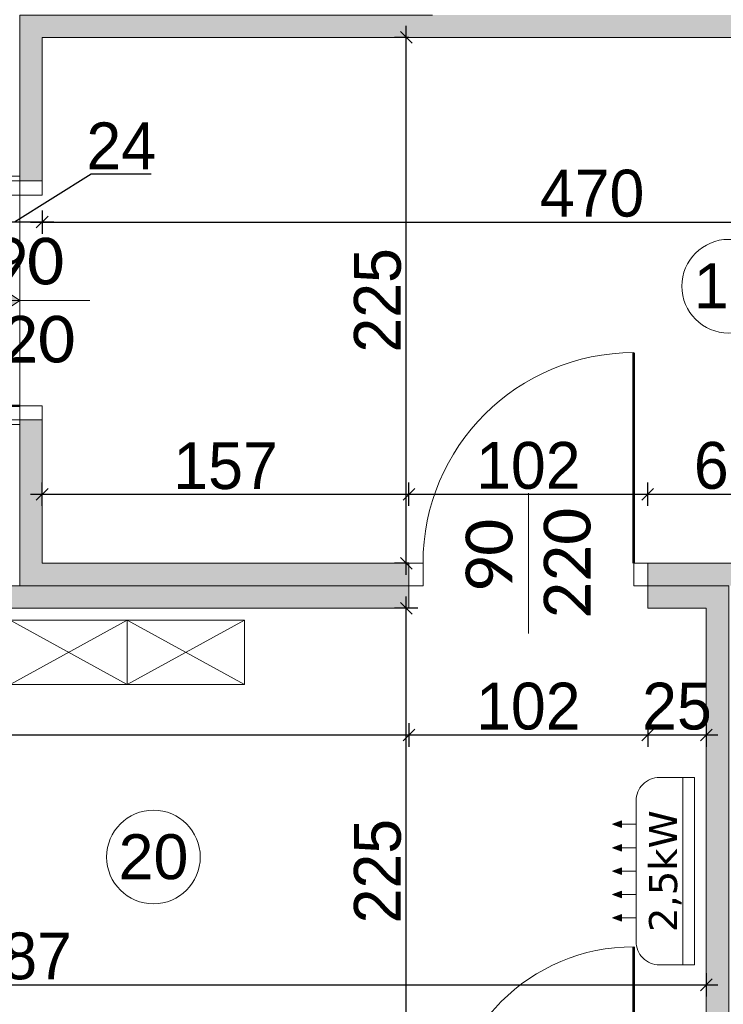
# Model space of a CAD drawing. Header units: millimetres. Extents: x 1962 to 3194, y -795 to -219.
# Tile 133 of 256: x 2518.62 to 2521.63, y -550.81 to -546.61. Entities that reach past the tile are written whole.
import ezdxf

# ---------------------------------------------------------------- set-up
doc = ezdxf.new("R2010")
doc.units = ezdxf.units.MM
doc.layers.get('0').update_dxf_attribs({"lineweight": 5})
doc.layers.get('Defpoints').update_dxf_attribs({"lineweight": 9})
for name, color, linetype, lineweight in [('A_hatch nawierzchnia', 253, 'Continuous', 9), ('A_obiekty kontenery', 152, 'Continuous', 9), ('A_obiekty kontenery elewacja', 62, 'Continuous', 9), ('A_wymiary detale', 82, 'Continuous', 9), ('A_wyposażenie meble', 123, 'Continuous', 9), ('A_wyposażenie stolarka', 16, 'Continuous', 9), ('A_wyposażenie wentylacja i klimatyzacja', 95, 'Continuous', 9)]:
    doc.layers.add(name, color=color, linetype=linetype, lineweight=lineweight)
doc.styles.get("Standard").update_dxf_attribs({"font": 'arial.ttf'})
doc.styles.add('wymiary pzt', font='txt')
doc.dimstyles.new('wymiary detale', dxfattribs={"dimtxt": 0.2, "dimasz": 0.05, "dimexe": 0.05, "dimexo": 0, "dimgap": 0.02, "dimtad": 1, "dimdec": 0, "dimlfac": 100, "dimzin": 0, "dimtxsty": 'wymiary pzt', "dimblk": 'OBLIQUE', "dimcen": 0.1, "dimdle": 0.05, "dimadec": 1, "dimazin": 0, "dimtfac": 1, "dimtmove": 0, "dimatfit": 3, "dimfxl": 0, "dimarcsym": 0})

# ---------------------------------------------------------------- blocks, each defined once
blk = doc.blocks.new('zw$D077')
at = {"layer": 'A_hatch nawierzchnia'}
blk.add_line((0, 0.275), (-0.5, 0.275), dxfattribs=at)
at = {"layer": 'A_wyposażenie meble'}
for p, q in [((-0.5, 0.275), (0, 0)), ((0, 0.275), (-0.5, 0))]:
    blk.add_line(p, q, dxfattribs=at)
blk.add_lwpolyline([(-0.5, 0), (0, 0), (0, 0.275), (-0.5, 0.275)], close=True, dxfattribs=at)
blk = doc.blocks.new('zw$5ED3')
at = {"layer": 'A_wyposażenie stolarka'}
blk.add_line((-0.46, -0.3), (-0.46, 0.3), dxfattribs=at)
at = {"layer": 'A_wyposażenie stolarka', "const_width": 0.01}
blk.add_lwpolyline([(-0.06, 0), (-0.06, 0.8)], dxfattribs=at)
at = {"layer": 'A_wyposażenie stolarka'}
for points in [[(-0.92, -0.096), (-0.86, -0.096), (-0.86, 0), (-0.92, 0)], [(-0.06, -0.096), (0, -0.096), (0, 0), (-0.06, 0)]]:
    blk.add_lwpolyline(points, close=True, dxfattribs=at)
blk.add_arc((-0.06, 0), 0.8, 90, 180, dxfattribs=at)
at = {"layer": 'A_wyposażenie stolarka', "insert": (-0.46, 0), "char_height": 0.2, "width": 0.488349, "attachment_point": 5, "rotation": 90, "style": 'wymiary pzt'}
blk.add_mtext('{\\fCalibri|b0|i0|c238|p34;\\W0.90929; }{\\fCalibri|b0|i0|c238|p34;80}\\P{\\fCalibri|b0|i0|c238|p34;200}', dxfattribs=at)
blk = doc.blocks.new('zw$1140')
at = {"layer": 'A_wyposażenie stolarka'}
blk.add_line((-0.3, 0.51), (0.3, 0.51), dxfattribs=at)
for points in [[(0, 1.02), (0, 0.96), (0.096, 0.96), (0.096, 1.02)], [(0, 0.06), (0, 0), (0.096, 0), (0.096, 0.06)]]:
    blk.add_lwpolyline(points, close=True, dxfattribs=at)
at = {"layer": 'A_wyposażenie stolarka', "const_width": 0.01}
blk.add_lwpolyline([(0, 0.06), (-0.9, 0.06)], dxfattribs=at)
at = {"layer": 'A_wyposażenie stolarka'}
blk.add_arc((0, 0.06), 0.9, 90, 180, dxfattribs=at)
at = {"layer": 'A_wyposażenie stolarka', "insert": (0, 0.51), "char_height": 0.2, "width": 0.488349, "attachment_point": 5, "style": 'wymiary pzt'}
blk.add_mtext('{\\fCalibri|b0|i0|c238|p34;\\W0.90929; }{\\fCalibri|b0|i0|c238|p34;90}\\P{\\fCalibri|b0|i0|c238|p34;220}', dxfattribs=at)
blk = doc.blocks.new('zw$457')
at = {"layer": 'A_wyposażenie stolarka'}
blk.add_line((-0.51, 0.3), (-0.51, -0.3), dxfattribs=at)
at = {"layer": 'A_wyposażenie stolarka', "const_width": 0.01}
blk.add_lwpolyline([(-0.06, 0), (-0.06, 0.9)], dxfattribs=at)
at = {"layer": 'A_wyposażenie stolarka'}
for points in [[(-0.96, 0), (-1.02, 0), (-1.02, -0.096), (-0.96, -0.096)], [(0, 0), (-0.06, 0), (-0.06, -0.096), (0, -0.096)]]:
    blk.add_lwpolyline(points, close=True, dxfattribs=at)
blk.add_arc((-0.06, 0), 0.9, 90, 180, dxfattribs=at)
at = {"layer": 'A_wyposażenie stolarka', "insert": (-0.51, 0), "char_height": 0.2, "width": 0.488349, "attachment_point": 5, "rotation": 90, "style": 'wymiary pzt'}
blk.add_mtext('{\\fCalibri|b0|i0|c238|p34;\\W0.90929; }{\\fCalibri|b0|i0|c238|p34;90}\\P{\\fCalibri|b0|i0|c238|p34;220}', dxfattribs=at)
blk = doc.blocks.new('zw$3A12')
at = {"layer": 'A_wyposażenie wentylacja i klimatyzacja'}
h = blk.add_hatch(color=256, dxfattribs=at)
h.dxf.hatch_style = 1
h.paths.add_polyline_path([(-0.2142, 0.3114), (-0.2, 0.3114), (-0.1858, 0.3114), (-0.2, 0.35)])
h = blk.add_hatch(color=256, dxfattribs=at)
h.dxf.hatch_style = 1
h.paths.add_polyline_path([(-0.1142, 0.3114), (-0.1, 0.3114), (-0.0858, 0.3114), (-0.1, 0.35)])
h = blk.add_hatch(color=256, dxfattribs=at)
h.dxf.hatch_style = 1
h.paths.add_polyline_path([(-0.0142, 0.3114), (0, 0.3114), (0.0142, 0.3114), (0, 0.35)])
h = blk.add_hatch(color=256, dxfattribs=at)
h.dxf.hatch_style = 1
h.paths.add_polyline_path([(0.0858, 0.3114), (0.1, 0.3114), (0.1142, 0.3114), (0.1, 0.35)])
h = blk.add_hatch(color=256, dxfattribs=at)
h.dxf.hatch_style = 1
h.paths.add_polyline_path([(0.1858, 0.3114), (0.2, 0.3114), (0.2142, 0.3114), (0.2, 0.35)])
for p, q in [((-0.2, 0.25), (-0.2, 0.3114)), ((-0.1, 0.25), (-0.1, 0.3114)), ((0, 0.25), (0, 0.3114)), ((0.1, 0.25), (0.1, 0.3114)), ((0.2, 0.25), (0.2, 0.3114)), ((-0.4, 0.05), (0.4, 0.05))]:
    blk.add_line(p, q, dxfattribs=at)
for points in [[(-0.2, 0.35), (-0.2142, 0.3114), (-0.2, 0.3114)], [(-0.2, 0.35), (-0.1858, 0.3114), (-0.2, 0.3114)], [(-0.1, 0.35), (-0.1142, 0.3114), (-0.1, 0.3114)], [(-0.1, 0.35), (-0.0858, 0.3114), (-0.1, 0.3114)], [(0, 0.35), (-0.0142, 0.3114), (0, 0.3114)], [(0, 0.35), (0.0142, 0.3114), (0, 0.3114)], [(0.1, 0.35), (0.0858, 0.3114), (0.1, 0.3114)], [(0.1, 0.35), (0.1142, 0.3114), (0.1, 0.3114)], [(0.2, 0.35), (0.1858, 0.3114), (0.2, 0.3114)], [(0.2, 0.35), (0.2142, 0.3114), (0.2, 0.3114)]]:
    blk.add_lwpolyline(points, dxfattribs=at)
blk.add_lwpolyline([(-0.4, 0), (0.4, 0), (0.4, 0.15, 0.414214), (0.3, 0.25), (-0.3, 0.25, 0.414214), (-0.4, 0.15)], format="xyb", close=True, dxfattribs=at)
at = {"layer": 'A_wyposażenie wentylacja i klimatyzacja', "insert": (0, 0.125), "char_height": 0.12, "width": 0.8, "attachment_point": 5, "style": 'wymiary pzt'}
blk.add_mtext('{\\fVerdana|b0|i0|c238|p34;2,5kW}', dxfattribs=at)
blk = doc.blocks.new('zw$EC30')
at = {"layer": 'A_hatch nawierzchnia'}
h = blk.add_hatch(color=256, dxfattribs=at)
h.dxf.hatch_style = 1
h.paths.add_polyline_path([(-9.227, -20.353), (-9.131, -20.353), (-9.131, -19.74), (-3.265, -19.74), (-3.265, -19.863), (-3.169, -19.863), (-3.169, -19.644), (-6.198, -19.644), (-9.227, -19.644)])
h = blk.add_hatch(color=256, dxfattribs=at)
h.dxf.hatch_style = 1
h.paths.add_polyline_path([(-7.564, -22.082), (-7.564, -21.986), (-9.131, -21.986), (-9.131, -21.373), (-9.227, -21.373), (-9.227, -22.082)])
h = blk.add_hatch(color=256, dxfattribs=at)
h.dxf.hatch_style = 1
h.paths.add_polyline_path([(-6.544, -21.986), (-6.544, -22.082), (-6.198, -22.082), (-5.852, -22.082), (-5.852, -21.986)])
h = blk.add_hatch(color=256, dxfattribs=at)
h.dxf.hatch_style = 1
h.paths.add_polyline_path([(-12.256, -22.082), (-12.256, -22.786), (-12.16, -22.786), (-12.16, -22.178), (-7.564, -22.178), (-7.564, -22.082), (-9.227, -22.082)])
h = blk.add_hatch(color=256, dxfattribs=at)
h.dxf.hatch_style = 1
h.paths.add_polyline_path([(-6.544, -22.178), (-6.294, -22.178), (-6.294, -24.424), (-6.544, -24.424), (-6.544, -24.52), (-6.198, -24.52), (-6.198, -22.082), (-6.544, -22.082)])
at = {"layer": 'A_obiekty kontenery'}
for p, q in [((-9.131, -20.353), (-9.227, -20.353)), ((-9.227, -20.353), (-9.227, -21.373)), ((-9.131, -21.373), (-9.227, -21.373)), ((-7.564, -21.986), (-7.564, -22.178)), ((-6.544, -21.986), (-6.544, -22.178))]:
    blk.add_line(p, q, dxfattribs=at)
for points in [[(-7.464, -19.644), (-9.227, -19.644), (-9.227, -20.353)], [(-3.265, -19.863), (-3.265, -19.74), (-9.131, -19.74), (-9.131, -20.353)], [(-9.227, -21.373), (-9.227, -22.082), (-7.564, -22.082)], [(-9.131, -21.373), (-9.131, -21.986), (-7.564, -21.986)], [(-6.544, -21.986), (-5.852, -21.986)], [(-7.564, -22.082), (-12.256, -22.082), (-12.256, -24.52), (-7.464, -24.52)], [(-6.544, -24.52), (-6.198, -24.52), (-6.198, -22.082), (-6.544, -22.082)], [(-7.564, -22.178), (-12.16, -22.178), (-12.16, -24.424), (-7.464, -24.424)], [(-6.544, -24.424), (-6.294, -24.424), (-6.294, -22.178), (-6.544, -22.178)]]:
    blk.add_lwpolyline(points, dxfattribs=at)
at = {"layer": 'A_obiekty kontenery elewacja'}
for points in [[(-12.256, -18.09), (-12.396, -18.09), (-12.396, -19.784), (-9.367, -19.784), (-9.367, -20.353), (-9.227, -20.353)], [(-12.256, -18.11), (-12.376, -18.11), (-12.376, -19.764), (-9.347, -19.764), (-9.347, -20.333), (-9.227, -20.333)], [(-9.227, -21.373), (-9.367, -21.373), (-9.367, -21.942), (-12.396, -21.942), (-12.396, -22.786), (-12.256, -22.786)], [(-9.227, -21.393), (-9.347, -21.393), (-9.347, -21.962), (-12.376, -21.962), (-12.376, -22.766), (-12.256, -22.766)]]:
    blk.add_lwpolyline(points, dxfattribs=at)
at = {"layer": 'A_wyposażenie meble', "xscale": -1, "rotation": 180}
for p in [(-8.7672, -22.2293), (-8.2672, -22.2293)]:
    blk.add_blockref('zw$D077', p, dxfattribs=at)
at = {"layer": 'A_wyposażenie stolarka'}
for name, p in [('zw$1140', (-9.227, -21.373)), ('zw$5ED3', (-6.544, -24.424))]:
    blk.add_blockref(name, p, dxfattribs=at)
at = {"layer": 'A_wyposażenie stolarka', "rotation": 360}
blk.add_blockref('zw$457', (-6.544, -21.986), dxfattribs=at)
at = {"layer": 'A_wyposażenie wentylacja i klimatyzacja', "rotation": 90}
blk.add_blockref('zw$3A12', (-6.344, -23.301), dxfattribs=at)
blk = doc.blocks.new('_Oblique')
at = {"color": 0, "linetype": 'ByBlock', "lineweight": -2}
blk.add_line((-0.5, -0.5), (0.5, 0.5), dxfattribs=at)
blk = doc.blocks.new('*D832')
at = {"layer": 'A_wymiary detale', "color": 0, "lineweight": -2}
for p, q in [((2515.6883, -550.6812), (2515.6883, -550.7812)), ((2521.5543, -550.6812), (2521.5543, -550.7812)), ((2515.6383, -550.7312), (2521.6043, -550.7312))]:
    blk.add_line(p, q, dxfattribs=at)
at = {"layer": 'Defpoints', "color": 0}
for p in [(2515.6883, -549.7306), (2521.5543, -549.7306), (2521.5543, -550.7312)]:
    blk.add_point(p, dxfattribs=at)
at = {"layer": 'A_wymiary detale', "color": 0, "lineweight": -2, "xscale": 0.05, "yscale": 0.05, "zscale": 0.05, "rotation": 180}
blk.add_blockref('_Oblique', (2515.6883, -550.7312), dxfattribs=at)
at = {"layer": 'A_wymiary detale', "color": 0, "lineweight": -2, "xscale": 0.05, "yscale": 0.05, "zscale": 0.05}
blk.add_blockref('_Oblique', (2521.5543, -550.7312), dxfattribs=at)
at = {"layer": 'A_wymiary detale', "color": 0, "insert": (2518.6213, -550.6091), "char_height": 0.2, "attachment_point": 5, "style": 'wymiary pzt'}
blk.add_mtext('587', dxfattribs=at)
blk = doc.blocks.new('*D834')
at = {"layer": 'A_wymiary detale', "color": 0, "lineweight": -2}
for p, q in [((2520.2728, -551.4186), (2520.2728, -549.0726)), ((2520.3228, -549.1226), (2520.2228, -549.1226)), ((2520.3228, -551.3686), (2520.2228, -551.3686))]:
    blk.add_line(p, q, dxfattribs=at)
at = {"layer": 'Defpoints', "color": 0}
for p in [(2520.2728, -549.1226), (2521.5543, -549.1226), (2521.5543, -551.3686)]:
    blk.add_point(p, dxfattribs=at)
at = {"layer": 'A_wymiary detale', "color": 0, "lineweight": -2, "xscale": 0.05, "yscale": 0.05, "zscale": 0.05}
for p, rotation in [((2520.2728, -549.1226), 90), ((2520.2728, -551.3686), 270)]:
    blk.add_blockref('_Oblique', p, dxfattribs=dict(at, rotation=rotation))
at = {"layer": 'A_wymiary detale', "color": 0, "insert": (2520.1507, -550.2456), "char_height": 0.2, "attachment_point": 5, "rotation": 90, "style": 'wymiary pzt'}
blk.add_mtext('225', dxfattribs=at)
blk = doc.blocks.new('*D836')
at = {"layer": 'A_wymiary detale', "color": 0, "lineweight": -2}
for p, q in [((2515.6883, -549.614), (2515.6883, -549.714)), ((2520.2843, -549.614), (2520.2843, -549.714)), ((2515.6383, -549.664), (2520.3343, -549.664))]:
    blk.add_line(p, q, dxfattribs=at)
at = {"layer": 'Defpoints', "color": 0}
for p in [(2515.6883, -549.1226), (2520.2843, -549.1226), (2520.2843, -549.664)]:
    blk.add_point(p, dxfattribs=at)
at = {"layer": 'A_wymiary detale', "color": 0, "lineweight": -2, "xscale": 0.05, "yscale": 0.05, "zscale": 0.05, "rotation": 180}
blk.add_blockref('_Oblique', (2515.6883, -549.664), dxfattribs=at)
at = {"layer": 'A_wymiary detale', "color": 0, "lineweight": -2, "xscale": 0.05, "yscale": 0.05, "zscale": 0.05}
blk.add_blockref('_Oblique', (2520.2843, -549.664), dxfattribs=at)
at = {"layer": 'A_wymiary detale', "color": 0, "insert": (2517.9863, -549.542), "char_height": 0.2, "attachment_point": 5, "style": 'wymiary pzt'}
blk.add_mtext('460', dxfattribs=at)
blk = doc.blocks.new('*D837')
at = {"layer": 'A_wymiary detale', "color": 0, "lineweight": -2}
for p, q in [((2520.2843, -549.614), (2520.2843, -549.714)), ((2521.3043, -549.614), (2521.3043, -549.714)), ((2520.2343, -549.664), (2521.3543, -549.664))]:
    blk.add_line(p, q, dxfattribs=at)
at = {"layer": 'Defpoints', "color": 0}
for p in [(2520.2843, -549.1226), (2521.3043, -549.1226), (2521.3043, -549.664)]:
    blk.add_point(p, dxfattribs=at)
at = {"layer": 'A_wymiary detale', "color": 0, "lineweight": -2, "xscale": 0.05, "yscale": 0.05, "zscale": 0.05, "rotation": 180}
blk.add_blockref('_Oblique', (2520.2843, -549.664), dxfattribs=at)
at = {"layer": 'A_wymiary detale', "color": 0, "lineweight": -2, "xscale": 0.05, "yscale": 0.05, "zscale": 0.05}
blk.add_blockref('_Oblique', (2521.3043, -549.664), dxfattribs=at)
at = {"layer": 'A_wymiary detale', "color": 0, "insert": (2520.7943, -549.542), "char_height": 0.2, "attachment_point": 5, "style": 'wymiary pzt'}
blk.add_mtext('102', dxfattribs=at)
blk = doc.blocks.new('*D838')
at = {"layer": 'A_wymiary detale', "color": 0, "lineweight": -2}
for p, q in [((2521.3043, -549.614), (2521.3043, -549.714)), ((2521.5543, -549.614), (2521.5543, -549.714)), ((2521.2543, -549.664), (2521.6043, -549.664))]:
    blk.add_line(p, q, dxfattribs=at)
at = {"layer": 'Defpoints', "color": 0}
for p in [(2521.3043, -549.1226), (2521.5543, -549.1226), (2521.5543, -549.664)]:
    blk.add_point(p, dxfattribs=at)
at = {"layer": 'A_wymiary detale', "color": 0, "lineweight": -2, "xscale": 0.05, "yscale": 0.05, "zscale": 0.05, "rotation": 180}
blk.add_blockref('_Oblique', (2521.3043, -549.664), dxfattribs=at)
at = {"layer": 'A_wymiary detale', "color": 0, "lineweight": -2, "xscale": 0.05, "yscale": 0.05, "zscale": 0.05}
blk.add_blockref('_Oblique', (2521.5543, -549.664), dxfattribs=at)
at = {"layer": 'A_wymiary detale', "color": 0, "insert": (2521.4293, -549.542), "char_height": 0.2, "attachment_point": 5, "style": 'wymiary pzt'}
blk.add_mtext('25', dxfattribs=at)
blk = doc.blocks.new('*D842')
at = {"layer": 'A_wymiary detale', "color": 0, "lineweight": -2}
for p, q in [((2518.7173, -547.4231), (2518.7173, -547.5231)), ((2523.4163, -547.4231), (2523.4163, -547.5231)), ((2518.6673, -547.4731), (2523.4663, -547.4731))]:
    blk.add_line(p, q, dxfattribs=at)
at = {"layer": 'Defpoints', "color": 0}
for p in [(2518.7173, -546.6846), (2523.4163, -546.6846), (2523.4163, -547.4731)]:
    blk.add_point(p, dxfattribs=at)
at = {"layer": 'A_wymiary detale', "color": 0, "lineweight": -2, "xscale": 0.05, "yscale": 0.05, "zscale": 0.05, "rotation": 180}
blk.add_blockref('_Oblique', (2518.7173, -547.4731), dxfattribs=at)
at = {"layer": 'A_wymiary detale', "color": 0, "lineweight": -2, "xscale": 0.05, "yscale": 0.05, "zscale": 0.05}
blk.add_blockref('_Oblique', (2523.4163, -547.4731), dxfattribs=at)
at = {"layer": 'A_wymiary detale', "color": 0, "insert": (2521.0668, -547.351), "char_height": 0.2, "attachment_point": 5, "style": 'wymiary pzt'}
blk.add_mtext('470', dxfattribs=at)
blk = doc.blocks.new('*D849')
at = {"layer": 'A_wymiary detale', "color": 0, "lineweight": -2}
for p, q in [((2518.9267, -547.2686), (2518.5993, -547.4731)), ((2519.1833, -547.2686), (2518.9267, -547.2686)), ((2518.4813, -547.4231), (2518.4813, -547.5231)), ((2518.7173, -547.4231), (2518.7173, -547.5231)), ((2518.7673, -547.4731), (2518.4313, -547.4731))]:
    blk.add_line(p, q, dxfattribs=at)
at = {"layer": 'Defpoints', "color": 0}
for p in [(2518.7173, -546.6846), (2518.4813, -547.2976), (2518.4813, -547.4731)]:
    blk.add_point(p, dxfattribs=at)
at = {"layer": 'A_wymiary detale', "color": 0, "lineweight": -2, "xscale": 0.05, "yscale": 0.05, "zscale": 0.05, "rotation": 180}
blk.add_blockref('_Oblique', (2518.4813, -547.4731), dxfattribs=at)
at = {"layer": 'A_wymiary detale', "color": 0, "lineweight": -2, "xscale": 0.05, "yscale": 0.05, "zscale": 0.05}
blk.add_blockref('_Oblique', (2518.7173, -547.4731), dxfattribs=at)
at = {"layer": 'A_wymiary detale', "color": 0, "insert": (2519.055, -547.1475), "char_height": 0.2, "attachment_point": 5, "style": 'wymiary pzt'}
blk.add_mtext('24', dxfattribs=at)
blk = doc.blocks.new('*D850')
at = {"layer": 'A_wymiary detale', "color": 0, "lineweight": -2}
for p, q in [((2520.2728, -548.9806), (2520.2728, -546.6346)), ((2520.2843, -546.6846), (2520.2228, -546.6846)), ((2520.2843, -548.9306), (2520.2228, -548.9306))]:
    blk.add_line(p, q, dxfattribs=at)
at = {"layer": 'Defpoints', "color": 0}
for p in [(2520.2728, -546.6846), (2520.2843, -546.6846), (2520.2843, -548.9306)]:
    blk.add_point(p, dxfattribs=at)
at = {"layer": 'A_wymiary detale', "color": 0, "lineweight": -2, "xscale": 0.05, "yscale": 0.05, "zscale": 0.05}
for p, rotation in [((2520.2728, -546.6846), 90), ((2520.2728, -548.9306), 270)]:
    blk.add_blockref('_Oblique', p, dxfattribs=dict(at, rotation=rotation))
at = {"layer": 'A_wymiary detale', "color": 0, "insert": (2520.1507, -547.8076), "char_height": 0.2, "attachment_point": 5, "rotation": 90, "style": 'wymiary pzt'}
blk.add_mtext('225', dxfattribs=at)
blk = doc.blocks.new('*D859')
at = {"layer": 'A_wymiary detale', "color": 0, "lineweight": -2}
for p, q in [((2518.7173, -548.6858), (2518.7173, -548.5858)), ((2520.2843, -548.6858), (2520.2843, -548.5858)), ((2518.6673, -548.6358), (2520.3343, -548.6358))]:
    blk.add_line(p, q, dxfattribs=at)
at = {"layer": 'Defpoints', "color": 0}
for p in [(2520.2843, -548.6358), (2518.7173, -548.9306), (2520.2843, -548.9306)]:
    blk.add_point(p, dxfattribs=at)
at = {"layer": 'A_wymiary detale', "color": 0, "lineweight": -2, "xscale": 0.05, "yscale": 0.05, "zscale": 0.05, "rotation": 180}
blk.add_blockref('_Oblique', (2518.7173, -548.6358), dxfattribs=at)
at = {"layer": 'A_wymiary detale', "color": 0, "lineweight": -2, "xscale": 0.05, "yscale": 0.05, "zscale": 0.05}
blk.add_blockref('_Oblique', (2520.2843, -548.6358), dxfattribs=at)
at = {"layer": 'A_wymiary detale', "color": 0, "insert": (2519.5008, -548.5148), "char_height": 0.2, "attachment_point": 5, "style": 'wymiary pzt'}
blk.add_mtext('157', dxfattribs=at)
blk = doc.blocks.new('*D860')
at = {"layer": 'A_wymiary detale', "color": 0, "lineweight": -2}
for p, q in [((2520.2843, -548.6858), (2520.2843, -548.5858)), ((2521.3043, -548.6858), (2521.3043, -548.5858)), ((2520.2343, -548.6358), (2521.3543, -548.6358))]:
    blk.add_line(p, q, dxfattribs=at)
at = {"layer": 'Defpoints', "color": 0}
for p in [(2521.3043, -548.6358), (2520.2843, -548.9306), (2521.3043, -548.9306)]:
    blk.add_point(p, dxfattribs=at)
at = {"layer": 'A_wymiary detale', "color": 0, "lineweight": -2, "xscale": 0.05, "yscale": 0.05, "zscale": 0.05, "rotation": 180}
blk.add_blockref('_Oblique', (2520.2843, -548.6358), dxfattribs=at)
at = {"layer": 'A_wymiary detale', "color": 0, "lineweight": -2, "xscale": 0.05, "yscale": 0.05, "zscale": 0.05}
blk.add_blockref('_Oblique', (2521.3043, -548.6358), dxfattribs=at)
at = {"layer": 'A_wymiary detale', "color": 0, "insert": (2520.7943, -548.5137), "char_height": 0.2, "attachment_point": 5, "style": 'wymiary pzt'}
blk.add_mtext('102', dxfattribs=at)
blk = doc.blocks.new('*D861')
at = {"layer": 'A_wymiary detale', "color": 0, "lineweight": -2}
for p, q in [((2521.3043, -548.6858), (2521.3043, -548.5858)), ((2521.9963, -548.6858), (2521.9963, -548.5858)), ((2521.2543, -548.6358), (2522.0463, -548.6358))]:
    blk.add_line(p, q, dxfattribs=at)
at = {"layer": 'Defpoints', "color": 0}
for p in [(2521.9963, -548.6358), (2521.3043, -548.9306), (2521.9963, -548.9306)]:
    blk.add_point(p, dxfattribs=at)
at = {"layer": 'A_wymiary detale', "color": 0, "lineweight": -2, "xscale": 0.05, "yscale": 0.05, "zscale": 0.05, "rotation": 180}
blk.add_blockref('_Oblique', (2521.3043, -548.6358), dxfattribs=at)
at = {"layer": 'A_wymiary detale', "color": 0, "lineweight": -2, "xscale": 0.05, "yscale": 0.05, "zscale": 0.05}
blk.add_blockref('_Oblique', (2521.9963, -548.6358), dxfattribs=at)
at = {"layer": 'A_wymiary detale', "color": 0, "insert": (2521.6503, -548.5137), "char_height": 0.2, "attachment_point": 5, "style": 'wymiary pzt'}
blk.add_mtext('69', dxfattribs=at)
blk = doc.blocks.new('zw$6997')
at = {"layer": 'A_wymiary detale'}
h = blk.add_hatch(color=256, dxfattribs=at)
h.dxf.hatch_style = 1
h.paths.add_polyline_path([(0, 0), (-0.2625, 0.175), (-0.2625, -0.175)])
blk.add_lwpolyline([(0, 0), (-0.2625, 0.175), (-0.2625, -0.175)], close=True, dxfattribs=at)

msp = doc.modelspace()

# ---------------------------------------------------------------- linework, layer by layer
at = {"layer": 'A_wymiary detale'}
for centre in [(2521.6501, -547.747), (2519.1928, -550.1853)]:
    msp.add_circle(centre, 0.2, dxfattribs=at)

# ---------------------------------------------------------------- block references
msp.add_blockref('zw$EC30', (2527.8483, -526.9446))
msp.add_blockref('zw$6997', (2518.6213, -547.8076), dxfattribs=at)

# ---------------------------------------------------------------- texts
at = {"layer": 'A_wymiary detale', "char_height": 0.192, "width": 0.43823, "attachment_point": 5}
for s, insert in [('18', (2521.6501, -547.747)), ('20', (2519.1928, -550.1853))]:
    msp.add_mtext(s, dxfattribs=dict(at, insert=insert))

# ---------------------------------------------------------------- dimensions: what is measured, and where the dimension line sits
at = {"layer": 'A_wymiary detale'}
for p1, p2, distance, picture, middle in [((2520.2843, -548.9306), (2520.2843, -546.6846), 0.0115, '*D850', (2520.1507, -547.8076)), ((2518.7173, -546.6846), (2523.4163, -546.6846), -0.7884, '*D842', (2521.0668, -547.351)), ((2518.7173, -548.9306), (2520.2843, -548.9306), 0.2948, '*D859', (2519.5008, -548.5148)), ((2521.5543, -551.3686), (2521.5543, -549.1226), 1.2815, '*D834', (2520.1507, -550.2456)), ((2515.6883, -549.1226), (2520.2843, -549.1226), -0.5414, '*D836', (2517.9863, -549.542)), ((2515.6883, -549.7306), (2521.5543, -549.7306), -1.0005, '*D832', (2518.6213, -550.6091))]:
    dim = msp.add_aligned_dim(p1=p1, p2=p2, distance=distance, dimstyle='wymiary detale', dxfattribs=at)
    dim.commit()
    dim.dimension.update_dxf_attribs({"geometry": picture, "text_midpoint": middle})
dim = msp.add_linear_dim(base=(2518.4813, -547.4731), p1=(2518.7173, -546.6846), p2=(2518.4813, -547.2976), dimstyle='wymiary detale', override={"dimtmove": 1}, dxfattribs=at)
dim.commit()
dim.dimension.update_dxf_attribs({"geometry": '*D849', "text_midpoint": (2518.9467, -547.2686), "dimtype": 160})
for base, p1, p2, picture, middle in [((2521.3043, -548.6358), (2520.2843, -548.9306), (2521.3043, -548.9306), '*D860', (2520.7943, -548.5137)), ((2521.9963, -548.6358), (2521.3043, -548.9306), (2521.9963, -548.9306), '*D861', (2521.6503, -548.5137)), ((2521.3043, -549.664), (2520.2843, -549.1226), (2521.3043, -549.1226), '*D837', (2520.7943, -549.542)), ((2521.5543, -549.664), (2521.3043, -549.1226), (2521.5543, -549.1226), '*D838', (2521.4293, -549.542))]:
    dim = msp.add_linear_dim(base=base, p1=p1, p2=p2, dimstyle='wymiary detale', override={"dimtmove": 1}, dxfattribs=at)
    dim.commit()
    dim.dimension.update_dxf_attribs({"geometry": picture, "text_midpoint": middle})

doc.saveas('drawing.dxf')
